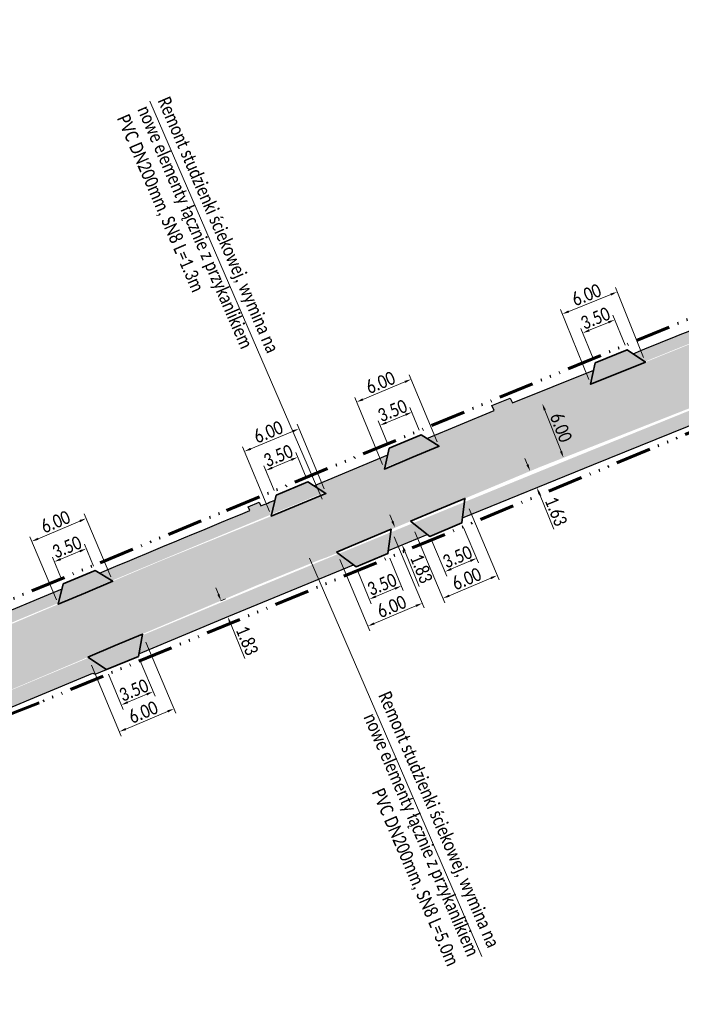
# Model space of a CAD drawing. Header units: millimetres. Extents: x 5493565 to 5508502, y 5765528 to 5769967.
# Tile 10 of 12: x 5508221 to 5508288, y 5765783 to 5765883. Entities that reach past the tile are written whole.
import ezdxf

# ---------------------------------------------------------------- set-up
doc = ezdxf.new("R2010")
doc.units = ezdxf.units.MM
doc.linetypes.add('ACAD_ISO14W100', pattern=[24, 12, -3, 0, -3, 0, -3, 0, -3])
for name, color, linetype, lineweight in [('! LINIA ROZGRANICZAJACA INWESTYCJĘ', 30, 'ACAD_ISO14W100', 60), ('!! Opisy Projektowe', 5, 'Continuous', 15), ('!! WYMIARY', 170, 'Continuous', 9), ('!KRAWĘDŹ CHDONIKA', 150, 'Continuous', 30)]:
    doc.layers.add(name, color=color, linetype=linetype, lineweight=lineweight)
for name, color, linetype, lineweight, true_color in [('!Krawędź.Zjazdu.Obramowanie', 7, 'Continuous', 35, 0xe448ef), ('!Kreskowanie Chodnika', 7, 'Continuous', 9, 0xbdeeff), ('!Kreskowanie DROGA', 7, 'Continuous', 9, 0xfefedc), ('!KreskowanieZJAZDÓW', 7, 'Continuous', 9, 0xfeb09a)]:
    doc.layers.add(name, color=color, linetype=linetype, lineweight=lineweight, true_color=true_color)
doc.styles.get("Standard").update_dxf_attribs({"font": 'calibri.ttf', "width": 0.8, "height": 1.35})
doc.dimstyles.new('1_500', dxfattribs={"dimtxt": 1.35, "dimasz": 0.7, "dimexe": 0.5, "dimexo": 0.5, "dimgap": 0.2, "dimtad": 1, "dimzin": 0, "dimdsep": 46, "dimtxsty": 'Standard', "dimcen": 0.09, "dimclrd": 256, "dimclre": 256, "dimclrt": 256, "dimadec": 3, "dimazin": 0, "dimtfac": 1, "dimtofl": 0, "dimtmove": 0, "dimatfit": 0, "dimfxl": 0.5, "dimtolj": 1, "dimtzin": 0, "dimlwd": 9, "dimlwe": 9, "dimarcsym": 0})

# ---------------------------------------------------------------- blocks, each defined once
blk = doc.blocks.new('*D58')
at = {"layer": '!! WYMIARY', "lineweight": 9, "transparency": 16777216}
for p, q in [((5508232.847, 5765818.047), (5508234.35, 5765814.459)), ((5508229.623, 5765816.697), (5508231.126, 5765813.109)), ((5508231.578, 5765813.841), (5508233.511, 5765814.65))]:
    blk.add_line(p, q, dxfattribs=at)
at = {"layer": '!! WYMIARY', "transparency": 16777216}
for points in [[(5508233.466, 5765814.757), (5508233.556, 5765814.542), (5508234.157, 5765814.92)], [(5508231.533, 5765813.948), (5508231.623, 5765813.733), (5508230.932, 5765813.57)]]:
    blk.add_solid(points, dxfattribs=at)
at = {"layer": 'Defpoints', "color": 0, "transparency": 16777216}
for p in [(5508232.654, 5765818.509), (5508229.43, 5765817.159), (5508234.157, 5765814.92)]:
    blk.add_point(p, dxfattribs=at)
at = {"layer": '!! WYMIARY', "transparency": 16777216, "insert": (5508232.2, 5765815.068), "char_height": 1.35, "attachment_point": 5, "rotation": 22.71885}
blk.add_mtext('\\A1;3.50', dxfattribs=at)
blk = doc.blocks.new('*D57')
at = {"layer": '!! WYMIARY', "lineweight": 9, "transparency": 16777216}
for p, q in [((5508233.423, 5765819.928), (5508236.459, 5765812.721)), ((5508227.893, 5765817.599), (5508230.93, 5765810.392)), ((5508231.381, 5765811.124), (5508235.62, 5765812.91))]:
    blk.add_line(p, q, dxfattribs=at)
at = {"layer": '!! WYMIARY', "transparency": 16777216}
for points in [[(5508235.574, 5765813.018), (5508235.665, 5765812.803), (5508236.265, 5765813.182)], [(5508231.336, 5765811.232), (5508231.426, 5765811.017), (5508230.736, 5765810.853)]]:
    blk.add_solid(points, dxfattribs=at)
at = {"layer": 'Defpoints', "color": 0, "transparency": 16777216}
for p in [(5508233.228, 5765820.389), (5508227.699, 5765818.06), (5508236.265, 5765813.182)]:
    blk.add_point(p, dxfattribs=at)
at = {"layer": '!! WYMIARY', "transparency": 16777216, "insert": (5508233.154, 5765812.839), "char_height": 1.35, "attachment_point": 5, "rotation": 22.84636}
blk.add_mtext('\\A1;6.00', dxfattribs=at)
blk = doc.blocks.new('*D60')
at = {"layer": '!! WYMIARY', "lineweight": 9, "transparency": 16777216}
for p, q in [((5508258.154, 5765828.465), (5508259.512, 5765825.173)), ((5508254.923, 5765827.133), (5508256.281, 5765823.84)), ((5508256.737, 5765824.569), (5508258.674, 5765825.368))]:
    blk.add_line(p, q, dxfattribs=at)
at = {"layer": '!! WYMIARY', "transparency": 16777216}
for points in [[(5508258.63, 5765825.476), (5508258.719, 5765825.26), (5508259.322, 5765825.635)], [(5508256.693, 5765824.677), (5508256.782, 5765824.461), (5508256.09, 5765824.302)]]:
    blk.add_solid(points, dxfattribs=at)
at = {"layer": 'Defpoints', "color": 0, "transparency": 16777216}
for p in [(5508257.964, 5765828.928), (5508254.732, 5765827.595), (5508259.322, 5765825.635)]:
    blk.add_point(p, dxfattribs=at)
at = {"layer": '!! WYMIARY', "transparency": 16777216, "insert": (5508257.366, 5765825.793), "char_height": 1.35, "attachment_point": 5, "rotation": 22.41417}
blk.add_mtext('\\A1;3.50', dxfattribs=at)
blk = doc.blocks.new('*D59')
at = {"layer": '!! WYMIARY', "lineweight": 9, "transparency": 16777216}
for p, q in [((5508258.612, 5765830.638), (5508261.648, 5765823.431)), ((5508253.083, 5765828.309), (5508256.119, 5765821.102)), ((5508256.57, 5765821.834), (5508260.809, 5765823.62))]:
    blk.add_line(p, q, dxfattribs=at)
at = {"layer": '!! WYMIARY', "transparency": 16777216}
for points in [[(5508260.764, 5765823.728), (5508260.854, 5765823.513), (5508261.454, 5765823.892)], [(5508256.525, 5765821.942), (5508256.615, 5765821.727), (5508255.925, 5765821.563)]]:
    blk.add_solid(points, dxfattribs=at)
at = {"layer": 'Defpoints', "color": 0, "transparency": 16777216}
for p in [(5508258.418, 5765831.099), (5508252.889, 5765828.77), (5508261.454, 5765823.892)]:
    blk.add_point(p, dxfattribs=at)
at = {"layer": '!! WYMIARY', "transparency": 16777216, "insert": (5508258.343, 5765823.549), "char_height": 1.35, "attachment_point": 5, "rotation": 22.84636}
blk.add_mtext('\\A1;6.00', dxfattribs=at)
blk = doc.blocks.new('*D62')
at = {"layer": '!! WYMIARY', "lineweight": 9, "transparency": 16777216}
for p, q in [((5508265.644, 5765831.575), (5508267.165, 5765827.994)), ((5508262.427, 5765830.207), (5508263.948, 5765826.627)), ((5508264.397, 5765827.361), (5508266.326, 5765828.181))]:
    blk.add_line(p, q, dxfattribs=at)
at = {"layer": '!! WYMIARY', "transparency": 16777216}
for points in [[(5508266.28, 5765828.288), (5508266.371, 5765828.073), (5508266.97, 5765828.454)], [(5508264.351, 5765827.468), (5508264.443, 5765827.254), (5508263.753, 5765827.087)]]:
    blk.add_solid(points, dxfattribs=at)
at = {"layer": 'Defpoints', "color": 0, "transparency": 16777216}
for p in [(5508265.448, 5765832.035), (5508262.231, 5765830.668), (5508266.97, 5765828.454)]:
    blk.add_point(p, dxfattribs=at)
at = {"layer": '!! WYMIARY', "transparency": 16777216, "insert": (5508265.013, 5765828.591), "char_height": 1.35, "attachment_point": 5, "rotation": 23.02352}
blk.add_mtext('\\A1;3.50', dxfattribs=at)
blk = doc.blocks.new('*D61')
at = {"layer": '!! WYMIARY', "lineweight": 9, "transparency": 16777216}
for p, q in [((5508266.217, 5765833.455), (5508269.253, 5765826.247)), ((5508260.687, 5765831.125), (5508263.724, 5765823.918)), ((5508264.175, 5765824.651), (5508268.414, 5765826.436))]:
    blk.add_line(p, q, dxfattribs=at)
at = {"layer": '!! WYMIARY', "transparency": 16777216}
for points in [[(5508268.369, 5765826.544), (5508268.459, 5765826.329), (5508269.059, 5765826.708)], [(5508264.13, 5765824.758), (5508264.22, 5765824.543), (5508263.53, 5765824.379)]]:
    blk.add_solid(points, dxfattribs=at)
at = {"layer": 'Defpoints', "color": 0, "transparency": 16777216}
for p in [(5508266.022, 5765833.915), (5508260.493, 5765831.586), (5508269.059, 5765826.708)]:
    blk.add_point(p, dxfattribs=at)
at = {"layer": '!! WYMIARY', "transparency": 16777216, "insert": (5508265.948, 5765826.365), "char_height": 1.35, "attachment_point": 5, "rotation": 22.84636}
blk.add_mtext('\\A1;6.00', dxfattribs=at)
blk = doc.blocks.new('*D85')
at = {"layer": '!! WYMIARY', "lineweight": 9, "transparency": 16777216}
for p, q in [((5508278.374, 5765851.57), (5508280.317, 5765852.374)), ((5508282.03, 5765850.065), (5508280.773, 5765853.103)), ((5508278.793, 5765848.726), (5508277.536, 5765851.765))]:
    blk.add_line(p, q, dxfattribs=at)
at = {"layer": '!! WYMIARY', "transparency": 16777216}
for points in [[(5508280.273, 5765852.481), (5508280.362, 5765852.266), (5508280.964, 5765852.641)], [(5508278.33, 5765851.678), (5508278.419, 5765851.462), (5508277.727, 5765851.303)]]:
    blk.add_solid(points, dxfattribs=at)
at = {"layer": 'Defpoints', "color": 0, "transparency": 16777216}
for p in [(5508280.964, 5765852.641), (5508282.221, 5765849.602), (5508278.984, 5765848.264)]:
    blk.add_point(p, dxfattribs=at)
at = {"layer": '!! WYMIARY', "transparency": 16777216, "insert": (5508279.005, 5765852.796), "char_height": 1.35, "attachment_point": 5, "rotation": 22.46582}
blk.add_mtext('\\A1;3.50', dxfattribs=at)
blk = doc.blocks.new('*D86')
at = {"layer": '!! WYMIARY', "lineweight": 9, "transparency": 16777216}
for p, q in [((5508276.297, 5765853.484), (5508280.564, 5765855.204)), ((5508283.894, 5765848.813), (5508281.026, 5765855.929)), ((5508278.329, 5765846.571), (5508275.461, 5765853.687))]:
    blk.add_line(p, q, dxfattribs=at)
at = {"layer": '!! WYMIARY', "transparency": 16777216}
for points in [[(5508280.52, 5765855.312), (5508280.607, 5765855.096), (5508281.213, 5765855.466)], [(5508276.254, 5765853.593), (5508276.341, 5765853.376), (5508275.648, 5765853.223)]]:
    blk.add_solid(points, dxfattribs=at)
at = {"layer": 'Defpoints', "color": 0, "transparency": 16777216}
for p in [(5508281.213, 5765855.466), (5508284.081, 5765848.35), (5508278.516, 5765846.107)]:
    blk.add_point(p, dxfattribs=at)
at = {"layer": '!! WYMIARY', "transparency": 16777216, "insert": (5508278.097, 5765855.171), "char_height": 1.35, "attachment_point": 5, "rotation": 21.94951}
blk.add_mtext('\\A1;6.00', dxfattribs=at)
blk = doc.blocks.new('*D87')
at = {"layer": '!! WYMIARY', "lineweight": 9, "transparency": 16777216}
for p, q in [((5508261.148, 5765841.428), (5508260.197, 5765843.729)), ((5508257.912, 5765840.09), (5508256.961, 5765842.391)), ((5508257.799, 5765842.196), (5508259.741, 5765842.999))]:
    blk.add_line(p, q, dxfattribs=at)
at = {"layer": '!! WYMIARY', "transparency": 16777216}
for points in [[(5508259.696, 5765843.107), (5508259.785, 5765842.892), (5508260.388, 5765843.267)], [(5508257.754, 5765842.304), (5508257.843, 5765842.088), (5508257.152, 5765841.929)]]:
    blk.add_solid(points, dxfattribs=at)
at = {"layer": 'Defpoints', "color": 0, "transparency": 16777216}
for p in [(5508260.388, 5765843.267), (5508261.339, 5765840.966), (5508258.103, 5765839.628)]:
    blk.add_point(p, dxfattribs=at)
at = {"layer": '!! WYMIARY', "transparency": 16777216, "insert": (5508258.429, 5765843.422), "char_height": 1.35, "attachment_point": 5, "rotation": 22.4687}
blk.add_mtext('\\A1;3.50', dxfattribs=at)
blk = doc.blocks.new('*D88')
at = {"layer": '!! WYMIARY', "lineweight": 9, "transparency": 16777216}
for p, q in [((5508255.431, 5765844.568), (5508259.677, 5765846.337)), ((5508262.962, 5765840.271), (5508260.131, 5765847.067)), ((5508257.423, 5765837.965), (5508254.593, 5765844.761))]:
    blk.add_line(p, q, dxfattribs=at)
at = {"layer": '!! WYMIARY', "transparency": 16777216}
for points in [[(5508259.633, 5765846.444), (5508259.722, 5765846.229), (5508260.324, 5765846.606)], [(5508255.386, 5765844.676), (5508255.476, 5765844.46), (5508254.785, 5765844.299)]]:
    blk.add_solid(points, dxfattribs=at)
at = {"layer": 'Defpoints', "color": 0, "transparency": 16777216}
for p in [(5508260.324, 5765846.606), (5508263.154, 5765839.81), (5508257.615, 5765837.503)]:
    blk.add_point(p, dxfattribs=at)
at = {"layer": '!! WYMIARY', "transparency": 16777216, "insert": (5508257.211, 5765846.275), "char_height": 1.35, "attachment_point": 5, "rotation": 22.61074}
blk.add_mtext('\\A1;6.00', dxfattribs=at)
blk = doc.blocks.new('*D89')
at = {"layer": '!! WYMIARY', "lineweight": 9, "transparency": 16777216}
for p, q in [((5508249.659, 5765836.658), (5508248.613, 5765839.163)), ((5508246.221, 5765837.622), (5508248.16, 5765838.432)), ((5508246.429, 5765835.309), (5508245.383, 5765837.814))]:
    blk.add_line(p, q, dxfattribs=at)
at = {"layer": '!! WYMIARY', "transparency": 16777216}
for points in [[(5508248.115, 5765838.54), (5508248.205, 5765838.324), (5508248.805, 5765838.702)], [(5508246.176, 5765837.73), (5508246.266, 5765837.515), (5508245.576, 5765837.353)]]:
    blk.add_solid(points, dxfattribs=at)
at = {"layer": 'Defpoints', "color": 0, "transparency": 16777216}
for p in [(5508248.805, 5765838.702), (5508249.852, 5765836.197), (5508246.622, 5765834.848)]:
    blk.add_point(p, dxfattribs=at)
at = {"layer": '!! WYMIARY', "transparency": 16777216, "insert": (5508246.847, 5765838.85), "char_height": 1.35, "attachment_point": 5, "rotation": 22.67287}
blk.add_mtext('\\A1;3.50', dxfattribs=at)
blk = doc.blocks.new('*D90')
at = {"layer": '!! WYMIARY', "lineweight": 9, "transparency": 16777216}
for p, q in [((5508248.302, 5765841.317), (5508244.054, 5765839.552)), ((5508251.484, 5765835.484), (5508248.756, 5765842.048)), ((5508245.944, 5765833.182), (5508243.216, 5765839.745))]:
    blk.add_line(p, q, dxfattribs=at)
at = {"layer": '!! WYMIARY', "transparency": 16777216}
for points in [[(5508248.257, 5765841.425), (5508248.346, 5765841.209), (5508248.948, 5765841.586)], [(5508244.009, 5765839.659), (5508244.099, 5765839.444), (5508243.408, 5765839.283)]]:
    blk.add_solid(points, dxfattribs=at)
at = {"layer": 'Defpoints', "color": 0, "transparency": 16777216}
for p in [(5508243.408, 5765839.283), (5508251.676, 5765835.023), (5508246.135, 5765832.72)]:
    blk.add_point(p, dxfattribs=at)
at = {"layer": '!! WYMIARY', "transparency": 16777216, "insert": (5508245.836, 5765841.258), "char_height": 1.35, "attachment_point": 5, "rotation": 22.57}
blk.add_mtext('\\A1;6.00', dxfattribs=at)
blk = doc.blocks.new('*D91')
at = {"layer": '!! WYMIARY', "lineweight": 9, "transparency": 16777216}
for p, q in [((5508226.723, 5765829.156), (5508224.78, 5765828.359)), ((5508228.094, 5765827.656), (5508227.181, 5765829.884)), ((5508224.857, 5765826.329), (5508223.943, 5765828.556))]:
    blk.add_line(p, q, dxfattribs=at)
at = {"layer": '!! WYMIARY', "transparency": 16777216}
for points in [[(5508226.679, 5765829.264), (5508226.767, 5765829.048), (5508227.371, 5765829.421)], [(5508224.736, 5765828.467), (5508224.825, 5765828.251), (5508224.133, 5765828.094)]]:
    blk.add_solid(points, dxfattribs=at)
at = {"layer": 'Defpoints', "color": 0, "transparency": 16777216}
for p in [(5508224.133, 5765828.094), (5508228.284, 5765827.194), (5508225.046, 5765825.866)]:
    blk.add_point(p, dxfattribs=at)
at = {"layer": '!! WYMIARY', "transparency": 16777216, "insert": (5508225.413, 5765829.583), "char_height": 1.35, "attachment_point": 5, "rotation": 22.29627}
blk.add_mtext('\\A1;3.50', dxfattribs=at)
blk = doc.blocks.new('*D92')
at = {"layer": '!! WYMIARY', "lineweight": 9, "transparency": 16777216}
for p, q in [((5508226.722, 5765832.22), (5508222.485, 5765830.429)), ((5508229.867, 5765826.581), (5508227.172, 5765832.954)), ((5508224.341, 5765824.244), (5508221.646, 5765830.617))]:
    blk.add_line(p, q, dxfattribs=at)
at = {"layer": '!! WYMIARY', "transparency": 16777216}
for points in [[(5508226.677, 5765832.328), (5508226.768, 5765832.113), (5508227.367, 5765832.493)], [(5508222.44, 5765830.536), (5508222.531, 5765830.321), (5508221.841, 5765830.156)]]:
    blk.add_solid(points, dxfattribs=at)
at = {"layer": 'Defpoints', "color": 0, "transparency": 16777216}
for p in [(5508221.841, 5765830.156), (5508230.061, 5765826.121), (5508224.535, 5765823.784)]:
    blk.add_point(p, dxfattribs=at)
at = {"layer": '!! WYMIARY', "transparency": 16777216, "insert": (5508224.256, 5765832.146), "char_height": 1.35, "attachment_point": 5, "rotation": 22.92238}
blk.add_mtext('\\A1;6.00', dxfattribs=at)
blk = doc.blocks.new('*D132')
at = {"layer": '!! WYMIARY', "lineweight": 9, "transparency": 16777216}
blk.add_line((5508273.872, 5765843.481), (5508275.517, 5765839.296), dxfattribs=at)
at = {"layer": '!! WYMIARY', "transparency": 16777216}
for points in [[(5508273.981, 5765843.523), (5508273.763, 5765843.438), (5508273.616, 5765844.132)], [(5508275.626, 5765839.338), (5508275.409, 5765839.253), (5508275.773, 5765838.644)]]:
    blk.add_solid(points, dxfattribs=at)
at = {"layer": 'Defpoints', "color": 0, "transparency": 16777216}
for p in [(5508273.616, 5765844.132), (5508275.773, 5765838.644), (5508275.773, 5765838.644)]:
    blk.add_point(p, dxfattribs=at)
at = {"layer": '!! WYMIARY', "transparency": 16777216, "insert": (5508275.524, 5765841.714), "char_height": 1.35, "attachment_point": 5, "rotation": 291.46085}
blk.add_mtext('\\A1;6.00', dxfattribs=at)
blk = doc.blocks.new('*D157')
at = {"layer": '!! Opisy Projektowe', "lineweight": 9, "transparency": 16777216}
for p, q in [((5508240.768, 5765824.792), (5508240.499, 5765825.439)), ((5508241.037, 5765824.146), (5508241.498, 5765824.338)), ((5508241.717, 5765822.511), (5508242.178, 5765822.703)), ((5508241.986, 5765821.864), (5508243.471, 5765818.292))]:
    blk.add_line(p, q, dxfattribs=at)
at = {"layer": '!! Opisy Projektowe', "transparency": 16777216}
for points in [[(5508240.876, 5765824.837), (5508240.66, 5765824.748), (5508241.037, 5765824.146)], [(5508242.093, 5765821.909), (5508241.878, 5765821.82), (5508241.717, 5765822.511)]]:
    blk.add_solid(points, dxfattribs=at)
at = {"layer": 'Defpoints', "color": 0, "transparency": 16777216}
for p in [(5508240.575, 5765823.954), (5508241.255, 5765822.319), (5508241.717, 5765822.511)]:
    blk.add_point(p, dxfattribs=at)
at = {"layer": '!! Opisy Projektowe', "transparency": 16777216, "insert": (5508243.686, 5765820.097), "char_height": 1.35, "attachment_point": 5, "rotation": 292.5818}
blk.add_mtext('\\A1;1.83', dxfattribs=at)
blk = doc.blocks.new('*D162')
at = {"layer": '!! Opisy Projektowe', "lineweight": 9, "transparency": 16777216}
for p, q in [((5508258.423, 5765832.195), (5508258.157, 5765832.842)), ((5508259.665, 5765829.175), (5508261.137, 5765825.597))]:
    blk.add_line(p, q, dxfattribs=at)
at = {"layer": '!! Opisy Projektowe', "transparency": 16777216}
for points in [[(5508258.531, 5765832.239), (5508258.315, 5765832.15), (5508258.689, 5765831.547)], [(5508259.773, 5765829.22), (5508259.557, 5765829.131), (5508259.399, 5765829.823)]]:
    blk.add_solid(points, dxfattribs=at)
at = {"layer": 'Defpoints', "color": 0, "transparency": 16777216}
for p in [(5508258.689, 5765831.547), (5508259.399, 5765829.823), (5508259.399, 5765829.823)]:
    blk.add_point(p, dxfattribs=at)
at = {"layer": '!! Opisy Projektowe', "transparency": 16777216, "insert": (5508261.359, 5765827.402), "char_height": 1.35, "attachment_point": 5, "rotation": 292.35643}
blk.add_mtext('\\A1;1.83', dxfattribs=at)
blk = doc.blocks.new('*D163')
at = {"layer": '!! Opisy Projektowe', "lineweight": 9, "transparency": 16777216}
for p, q in [((5508272.12, 5765837.937), (5508271.856, 5765838.585)), ((5508273.327, 5765834.981), (5508274.788, 5765831.399))]:
    blk.add_line(p, q, dxfattribs=at)
at = {"layer": '!! Opisy Projektowe', "transparency": 16777216}
for points in [[(5508272.228, 5765837.981), (5508272.012, 5765837.893), (5508272.385, 5765837.289)], [(5508273.435, 5765835.025), (5508273.219, 5765834.937), (5508273.062, 5765835.629)]]:
    blk.add_solid(points, dxfattribs=at)
at = {"layer": 'Defpoints', "color": 0, "transparency": 16777216}
for p in [(5508272.385, 5765837.289), (5508273.062, 5765835.629), (5508273.062, 5765835.629)]:
    blk.add_point(p, dxfattribs=at)
at = {"layer": '!! Opisy Projektowe', "transparency": 16777216, "insert": (5508275.015, 5765833.203), "char_height": 1.35, "attachment_point": 5, "rotation": 292.19729}
blk.add_mtext('\\A1;1.63', dxfattribs=at)

msp = doc.modelspace()

# ---------------------------------------------------------------- hatches: boundary and pattern name
at = {"layer": '!Kreskowanie Chodnika'}
h = msp.add_hatch(color=256, dxfattribs=at)
edge = h.paths.add_edge_path()
edge.add_arc((5510159.428, 5761210.037), 5004.35, 111.36759, 111.605594)
edge.add_line((5508316.75, 5765862.784), (5508318.02, 5765861.996))
edge.add_arc((5510159.428, 5761210.037), 5003.15, 111.377998, 111.595394, ccw=False)
edge.add_line((5508335.684, 5765868.95), (5508336.093, 5765870.398))
edge = h.paths.add_edge_path()
edge.add_arc((5510159.428, 5761210.037), 5003.15, 111.662895, 111.875555)
edge.add_line((5508295.295, 5765852.937), (5508294.894, 5765854.069))
edge.add_arc((5510159.428, 5761210.037), 5004.35, 111.652579, 111.874982, ccw=False)
edge.add_line((5508312.935, 5765861.272), (5508312.54, 5765859.824))
edge = h.paths.add_edge_path()
edge.add_arc((5510159.428, 5761210.037), 5003.15, 111.875555, 112.014803)
edge.add_line((5508284.017, 5765848.393), (5508282.816, 5765849.202))
edge.add_arc((5510159.428, 5761210.037), 5004.35, 111.874982, 112.024077, ccw=False)
edge.add_line((5508294.894, 5765854.069), (5508295.295, 5765852.937))
h = msp.add_hatch(color=256, dxfattribs=at)
edge = h.paths.add_edge_path()
edge.add_arc((5510159.428, 5761210.037), 4996.85, 111.599241, 112.270506)
edge.add_line((5508265.723, 5765834.147), (5508265.515, 5765832.549))
edge.add_line((5508265.515, 5765832.549), (5508278.813, 5765837.976))
edge.add_line((5508278.813, 5765837.976), (5508304.073, 5765848.16))
edge.add_line((5508304.073, 5765848.16), (5508321.279, 5765855.006))
edge.add_line((5508321.279, 5765855.006), (5508320.026, 5765856.015))
h = msp.add_hatch(color=256, dxfattribs=at)
h.paths.add_polyline_path([(5508250.454, 5765835.809), (5508251.676, 5765835.023), (5508257.615, 5765837.503), (5508257.948, 5765838.935)])
h.paths.add_polyline_path([(5508261.925, 5765840.593), (5508263.154, 5765839.81), (5508278.516, 5765846.107), (5508278.835, 5765847.529), (5508270.575, 5765844.2)])
for points in [[(5508268.725, 5765843.429), (5508268.516, 5765843.934), (5508270.375, 5765844.703), (5508270.593, 5765844.208)], [(5508243.963, 5765833.295), (5508243.803, 5765833.67), (5508244.91, 5765834.133), (5508245.071, 5765833.754)], [(5508227.631, 5765818.365), (5508200.19, 5765806.886), (5508199.766, 5765804.975), (5508214.409, 5765811.114), (5508222.116, 5765814.324), (5508229.223, 5765817.297)], [(5508229.43, 5765817.159), (5508228.263, 5765816.677), (5508228.035, 5765816.799), (5508229.223, 5765817.297)]]:
    msp.add_hatch(color=256, dxfattribs=at).paths.add_polyline_path(points)
h = msp.add_hatch(color=256, dxfattribs=at)
edge = h.paths.add_edge_path()
edge.add_arc((5510159.428, 5761210.037), 5004.35, 112.473215, 112.694022)
edge.add_line((5508228.701, 5765826.942), (5508229.974, 5765826.174))
edge.add_arc((5510159.428, 5761210.037), 5003.15, 112.482965, 112.683968, ccw=False)
edge.add_line((5508246.18, 5765832.914), (5508246.508, 5765834.348))
h.paths.add_polyline_path([(5508201.905, 5765814.432), (5508224.567, 5765823.912), (5508224.922, 5765825.362), (5508222.74, 5765824.449), (5508200.52, 5765815.154)])
h = msp.add_hatch(color=256, dxfattribs=at)
edge = h.paths.add_edge_path()
edge.add_arc((5510159.427, 5761210.039), 4996.848, 112.335333, 112.363036)
edge.add_line((5508258.257, 5765831.083), (5508258.008, 5765829.25))
edge.add_line((5508258.008, 5765829.25), (5508261.96, 5765830.875))
edge.add_line((5508261.96, 5765830.875), (5508260.492, 5765832.001))
h = msp.add_hatch(color=256, dxfattribs=at)
edge = h.paths.add_edge_path()
edge.add_line((5508254.47, 5765827.792), (5508252.985, 5765828.91))
edge.add_arc((5510159.428, 5761210.037), 4996.85, 112.428421, 112.675987)
edge.add_line((5508233.046, 5765820.629), (5508232.709, 5765818.755))
edge.add_line((5508232.709, 5765818.755), (5508241.846, 5765822.564))
edge.add_line((5508241.846, 5765822.564), (5508254.47, 5765827.792))
at = {"layer": '!Kreskowanie DROGA'}
h = msp.add_hatch(color=256, dxfattribs=at)
h.paths.add_polyline_path([(5508481.496, 5765918.276), (5508479.521, 5765924.057), (5508473.43, 5765922.28), (5508471.67, 5765922.17), (5508469.73, 5765922.47), (5508467.94, 5765923.34), (5508466.83, 5765924.41), (5508465.68, 5765926.14), (5508464.351, 5765928.203), (5508461.514, 5765927.056), (5508468.356, 5765913.538)])
edge = h.paths.add_edge_path()
edge.add_line((5507752.691, 5765614.163), (5507746.495, 5765609.154))
edge.add_line((5507746.495, 5765609.154), (5507742.94, 5765606.28))
edge.add_line((5507742.94, 5765606.28), (5507740.885, 5765604.787))
edge.add_line((5507740.885, 5765604.787), (5507748.008, 5765600.476))
edge.add_line((5507748.008, 5765600.476), (5507748.8, 5765601.814))
edge.add_line((5507748.8, 5765601.814), (5507750.66, 5765603.28))
edge.add_line((5507750.66, 5765603.28), (5507754.19, 5765606.31))
edge.add_line((5507754.19, 5765606.31), (5507760.4, 5765611.58))
edge.add_line((5507760.4, 5765611.58), (5507768.93, 5765618.94))
edge.add_line((5507768.93, 5765618.94), (5507771.38, 5765621.07))
edge.add_line((5507771.38, 5765621.07), (5507775.123, 5765624.23))
edge.add_line((5507775.123, 5765624.23), (5507781.351, 5765628.744))
edge.add_line((5507781.351, 5765628.744), (5507786.387, 5765632.061))
edge.add_arc((5507864.246, 5765505.263), 148.794, 115.75131, 121.55172, ccw=False)
edge.add_line((5507799.6, 5765639.28), (5507810.48, 5765643.93))
edge.add_line((5507810.48, 5765643.93), (5507817.14, 5765646.78))
edge.add_line((5507817.14, 5765646.78), (5507833.63, 5765653.78))
edge.add_line((5507833.63, 5765653.78), (5507837.43, 5765655.28))
edge.add_line((5507837.43, 5765655.28), (5507844.14, 5765658.06))
edge.add_line((5507844.14, 5765658.06), (5507854.46, 5765662.43))
edge.add_line((5507854.46, 5765662.43), (5507862.54, 5765665.81))
edge.add_line((5507862.54, 5765665.81), (5507863.96, 5765666.42))
edge.add_line((5507863.96, 5765666.42), (5507882.75, 5765674.29))
edge.add_line((5507882.75, 5765674.29), (5507895.51, 5765679.63))
edge.add_line((5507895.51, 5765679.63), (5507920.91, 5765690.21))
edge.add_line((5507920.91, 5765690.21), (5507923.35, 5765691.26))
edge.add_line((5507923.35, 5765691.26), (5507929.1, 5765693.58))
edge.add_line((5507929.1, 5765693.58), (5507932.38, 5765694.93))
edge.add_line((5507932.38, 5765694.93), (5507934.1, 5765695.73))
edge.add_line((5507934.1, 5765695.73), (5507944.22, 5765699.96))
edge.add_line((5507944.22, 5765699.96), (5507952.11, 5765703.27))
edge.add_line((5507952.11, 5765703.27), (5507956.94, 5765705.32))
edge.add_line((5507956.94, 5765705.32), (5507962.2, 5765707.49))
edge.add_line((5507962.2, 5765707.49), (5507977.82, 5765714.07))
edge.add_line((5507977.82, 5765714.07), (5507986.07, 5765717.53))
edge.add_line((5507986.07, 5765717.53), (5507993.55, 5765720.6))
edge.add_line((5507993.55, 5765720.6), (5508009.92, 5765727.45))
edge.add_line((5508009.92, 5765727.45), (5508015.8, 5765729.92))
edge.add_line((5508015.8, 5765729.92), (5508018.48, 5765731.05))
edge.add_line((5508018.48, 5765731.05), (5508020.51, 5765731.89))
edge.add_line((5508020.51, 5765731.89), (5508029.84, 5765735.75))
edge.add_line((5508029.84, 5765735.75), (5508043.59, 5765741.49))
edge.add_line((5508043.59, 5765741.49), (5508056.96, 5765747.1))
edge.add_line((5508056.96, 5765747.1), (5508061.47, 5765749.02))
edge.add_line((5508061.47, 5765749.02), (5508066.4, 5765751.08))
edge.add_line((5508066.4, 5765751.08), (5508076.49, 5765755.24))
edge.add_line((5508076.49, 5765755.24), (5508084.47, 5765758.63))
edge.add_line((5508084.47, 5765758.63), (5508089.02, 5765760.54))
edge.add_line((5508089.02, 5765760.54), (5508092.91, 5765762.2))
edge.add_line((5508092.91, 5765762.2), (5508104.71, 5765767.11))
edge.add_line((5508104.71, 5765767.11), (5508118.38, 5765772.84))
edge.add_line((5508118.38, 5765772.84), (5508137.77, 5765780.97))
edge.add_line((5508137.77, 5765780.97), (5508152.51, 5765787.25))
edge.add_line((5508152.51, 5765787.25), (5508160.23, 5765790.3))
edge.add_line((5508160.23, 5765790.3), (5508170.34, 5765794.5))
edge.add_line((5508170.34, 5765794.5), (5508175.68, 5765796.69))
edge.add_line((5508175.68, 5765796.69), (5508180.8, 5765798.94))
edge.add_line((5508180.8, 5765798.94), (5508192.03, 5765803.5))
edge.add_line((5508192.03, 5765803.5), (5508194.39, 5765804.54))
edge.add_line((5508194.39, 5765804.54), (5508198.99, 5765806.44))
edge.add_line((5508198.99, 5765806.44), (5508219.78, 5765815.13))
edge.add_line((5508219.78, 5765815.13), (5508236.86, 5765822.37))
edge.add_line((5508236.86, 5765822.37), (5508244.74, 5765825.73))
edge.add_line((5508244.74, 5765825.73), (5508250.84, 5765828.21))
edge.add_line((5508250.84, 5765828.21), (5508251.85, 5765828.58))
edge.add_line((5508251.85, 5765828.58), (5508253.16, 5765829.12))
edge.add_line((5508253.16, 5765829.12), (5508255.56, 5765830.26))
edge.add_line((5508255.56, 5765830.26), (5508257.98, 5765831.25))
edge.add_line((5508257.98, 5765831.25), (5508273.27, 5765837.66))
edge.add_line((5508273.27, 5765837.66), (5508296.24, 5765846.69))
edge.add_line((5508296.24, 5765846.69), (5508300.43, 5765848.59))
edge.add_line((5508300.43, 5765848.59), (5508315.57, 5765854.47))
edge.add_line((5508315.57, 5765854.47), (5508336.54, 5765862.72))
edge.add_line((5508336.54, 5765862.72), (5508345.6, 5765866.2))
edge.add_line((5508345.6, 5765866.2), (5508362.31, 5765872.64))
edge.add_line((5508362.31, 5765872.64), (5508379.14, 5765879.14))
edge.add_line((5508379.14, 5765879.14), (5508384.21, 5765881.15))
edge.add_line((5508384.21, 5765881.15), (5508394.86, 5765885.27))
edge.add_line((5508394.86, 5765885.27), (5508431.47, 5765899.44))
edge.add_line((5508431.47, 5765899.44), (5508456.31, 5765909.2))
edge.add_line((5508456.31, 5765909.2), (5508458.83, 5765910.12))
edge.add_line((5508458.83, 5765910.12), (5508459.66, 5765910.4))
edge.add_line((5508459.66, 5765910.4), (5508468.356, 5765913.538))
edge.add_line((5508468.356, 5765913.538), (5508461.514, 5765927.056))
edge.add_line((5508461.514, 5765927.056), (5508458.73, 5765925.93))
edge.add_line((5508458.73, 5765925.93), (5508458.79, 5765925.676))
edge.add_arc((5508450.222, 5765922.921), 9, -70.04083, 17.82415, ccw=False)
edge.add_line((5508453.295, 5765914.462), (5508453.27, 5765914.45))
edge.add_line((5508453.27, 5765914.45), (5508420.52, 5765901.78))
edge.add_line((5508420.52, 5765901.78), (5508368.77, 5765881.72))
edge.add_line((5508368.77, 5765881.72), (5508349.19, 5765874.13))
edge.add_line((5508349.19, 5765874.13), (5508334.54, 5765868.29))
edge.add_line((5508334.54, 5765868.29), (5508312.97, 5765859.94))
edge.add_line((5508312.97, 5765859.94), (5508298.35, 5765854.1))
edge.add_line((5508298.35, 5765854.1), (5508271.03, 5765843.09))
edge.add_line((5508271.03, 5765843.09), (5508253.19, 5765835.66))
edge.add_line((5508253.19, 5765835.66), (5508250.6, 5765834.57))
edge.add_line((5508250.6, 5765834.57), (5508247.22, 5765833.16))
edge.add_line((5508247.22, 5765833.16), (5508242.71, 5765831.33))
edge.add_line((5508242.71, 5765831.33), (5508234.86, 5765828.15))
edge.add_line((5508234.86, 5765828.15), (5508217.55, 5765820.83))
edge.add_line((5508217.55, 5765820.83), (5508189.83, 5765809.29))
edge.add_line((5508189.83, 5765809.29), (5508167.31, 5765799.82))
edge.add_line((5508167.31, 5765799.82), (5508150.16, 5765792.6))
edge.add_line((5508150.16, 5765792.6), (5508138.61, 5765787.77))
edge.add_line((5508138.61, 5765787.77), (5508136.12, 5765786.76))
edge.add_line((5508136.12, 5765786.76), (5508116.59, 5765778.56))
edge.add_line((5508116.59, 5765778.56), (5508108.73, 5765775.25))
edge.add_line((5508108.73, 5765775.25), (5508102.44, 5765772.64))
edge.add_line((5508102.44, 5765772.64), (5508091.292, 5765768.023))
edge.add_line((5508091.292, 5765768.023), (5508091.291, 5765768.023))
edge.add_line((5508091.291, 5765768.023), (5508090.263, 5765767.597))
edge.add_arc((5508088.335, 5765772.21), 5, 245.62197, 292.68753, ccw=False)
edge.add_line((5508086.271, 5765767.656), (5508080.525, 5765765.358))
edge.add_line((5508080.525, 5765765.358), (5508080.109, 5765764.494))
edge.add_line((5508080.109, 5765764.494), (5508079.557, 5765763.749))
edge.add_arc((5508075.832, 5765767.083), 5, 293.38316, 318.17407, ccw=False)
edge.add_line((5508077.816, 5765762.494), (5508077.809, 5765762.489))
edge.add_line((5508077.809, 5765762.489), (5508061.02, 5765755.46))
edge.add_line((5508061.02, 5765755.46), (5508025.34, 5765740.56))
edge.add_line((5508025.34, 5765740.56), (5508016.48, 5765736.83))
edge.add_line((5508016.48, 5765736.83), (5507996.1, 5765728.3))
edge.add_line((5507996.1, 5765728.3), (5507991.12, 5765726.17))
edge.add_line((5507991.12, 5765726.17), (5507983.24, 5765722.91))
edge.add_line((5507983.24, 5765722.91), (5507965.18, 5765715.4))
edge.add_line((5507965.18, 5765715.4), (5507945.35, 5765707.13))
edge.add_line((5507945.35, 5765707.13), (5507929.1, 5765700.35))
edge.add_line((5507929.1, 5765700.35), (5507910.58, 5765692.59))
edge.add_line((5507910.58, 5765692.59), (5507897.57, 5765687.16))
edge.add_line((5507897.57, 5765687.16), (5507873.88, 5765677.29))
edge.add_line((5507873.88, 5765677.29), (5507862.61, 5765672.51))
edge.add_line((5507862.61, 5765672.51), (5507853.7, 5765668.76))
edge.add_line((5507853.7, 5765668.76), (5507823.92, 5765656.25))
edge.add_line((5507823.92, 5765656.25), (5507807.49, 5765649.37))
edge.add_line((5507807.49, 5765649.37), (5507800.83, 5765646.5))
edge.add_line((5507800.83, 5765646.5), (5507796.34, 5765644.44))
edge.add_line((5507796.34, 5765644.44), (5507791.38, 5765642.03))
edge.add_line((5507791.38, 5765642.03), (5507786.96, 5765639.69))
edge.add_line((5507786.96, 5765639.69), (5507782.24, 5765636.91))
edge.add_line((5507782.24, 5765636.91), (5507778.02, 5765634.04))
edge.add_arc((5507904.638, 5765454.004), 220.103, 125.11847, 130.38814)
edge.add_line((5507762.02, 5765621.65), (5507761.603, 5765621.368))
edge.add_line((5507761.603, 5765621.368), (5507761.246, 5765621.08))
edge.add_arc((5493598.445, 5783134.898), 22523.738, 308.9471418, 308.9612352, ccw=False)
edge.add_arc((5507573.373, 5765840.308), 288.611, 308.41213, 309.49624, ccw=False)
at = {"layer": '!KreskowanieZJAZDÓW'}
h = msp.add_hatch(color=256, dxfattribs=at)
edge = h.paths.add_edge_path()
edge.add_arc((5510159.427, 5761210.039), 5003.148, 112.014802, 112.082597)
edge.add_line((5508278.53, 5765846.17), (5508278.991, 5765848.267))
edge.add_line((5508278.991, 5765848.267), (5508282.221, 5765849.602))
edge.add_line((5508282.221, 5765849.602), (5508284.017, 5765848.393))
h = msp.add_hatch(color=256, dxfattribs=at)
edge = h.paths.add_edge_path()
edge.add_arc((5510159.428, 5761210.038), 5003.149, 112.273845, 112.340908)
edge.add_line((5508257.647, 5765837.644), (5508258.103, 5765839.628))
edge.add_line((5508258.103, 5765839.628), (5508261.339, 5765840.966))
edge.add_line((5508261.339, 5765840.966), (5508263.065, 5765839.866))
h = msp.add_hatch(color=256, dxfattribs=at)
edge = h.paths.add_edge_path()
edge.add_arc((5510159.428, 5761210.038), 5003.15, 112.416766, 112.482965)
edge.add_line((5508246.18, 5765832.914), (5508246.622, 5765834.848))
edge.add_line((5508246.622, 5765834.848), (5508249.852, 5765836.197))
edge.add_line((5508249.852, 5765836.197), (5508251.522, 5765835.122))
h = msp.add_hatch(color=256, dxfattribs=at)
edge = h.paths.add_edge_path()
edge.add_arc((5510159.429, 5761210.035), 4996.853, 112.270506, 112.335333)
edge.add_line((5508260.492, 5765832.001), (5508262.231, 5765830.668))
edge.add_line((5508262.231, 5765830.668), (5508265.448, 5765832.035))
edge.add_line((5508265.448, 5765832.035), (5508265.723, 5765834.147))
h = msp.add_hatch(color=256, dxfattribs=at)
edge = h.paths.add_edge_path()
edge.add_arc((5510159.429, 5761210.036), 4996.852, 112.363036, 112.428421)
edge.add_line((5508252.985, 5765828.91), (5508254.732, 5765827.595))
edge.add_line((5508254.732, 5765827.595), (5508257.964, 5765828.928))
edge.add_line((5508257.964, 5765828.928), (5508258.257, 5765831.083))
h = msp.add_hatch(color=256, dxfattribs=at)
edge = h.paths.add_edge_path()
edge.add_arc((5510159.424, 5761210.048), 5003.139, 112.683968, 112.700317)
edge.add_line((5508228.657, 5765825.623), (5508224.567, 5765823.912))
edge.add_line((5508224.567, 5765823.912), (5508225.046, 5765825.866))
edge.add_line((5508225.046, 5765825.866), (5508228.284, 5765827.194))
edge.add_line((5508228.284, 5765827.194), (5508229.974, 5765826.174))
h = msp.add_hatch(color=256, dxfattribs=at)
edge = h.paths.add_edge_path()
edge.add_line((5508231.088, 5765819.811), (5508227.631, 5765818.365))
edge.add_line((5508227.631, 5765818.365), (5508229.43, 5765817.159))
edge.add_line((5508229.43, 5765817.159), (5508232.661, 5765818.491))
edge.add_line((5508232.661, 5765818.491), (5508233.046, 5765820.629))
edge.add_arc((5510159.434, 5761210.022), 4996.866, 112.675987, 112.700317)

# ---------------------------------------------------------------- linework, layer by layer
at = {"layer": '! LINIA ROZGRANICZAJACA INWESTYCJĘ', "ltscale": 0.3}
msp.add_lwpolyline([(5508201.039, 5765816.562), (5508241.6, 5765833.286), (5508292.532, 5765854.408), (5508321.808, 5765865.776), (5508395.441, 5765894.654), (5508447.262, 5765915.78), (5508455.402, 5765919.013), (5508452.237, 5765925.737), (5508469.832, 5765933.239), (5508473.297, 5765926.206), (5508479.04, 5765928.266), (5508482.553, 5765918.169), (5508479.113, 5765913.67), (5508462.287, 5765908.962), (5508451.105, 5765903.458), (5508398.777, 5765883.181), (5508368.363, 5765870.455), (5508330.605, 5765855.97), (5508305.299, 5765848.128), (5508222.585, 5765813.794), (5508214.596, 5765810.651)], dxfattribs=at)
at = {"layer": '!! Opisy Projektowe', "elevation": 10.14}
msp.add_lwpolyline([(5508251.31, 5765834.432), (5508233.838, 5765874.816)], dxfattribs=at)
at = {"layer": '!! Opisy Projektowe'}
msp.add_lwpolyline([(5508267.493, 5765788.066), (5508250.02, 5765828.45)], dxfattribs=at)
at = {"layer": '!KRAWĘDŹ CHDONIKA'}
for points in [[(5508282.816, 5765849.202, -0.001374), (5508308.334, 5765859.443), (5508308.137, 5765859.933), (5508309.255, 5765860.367), (5508309.442, 5765859.883, -0.000188), (5508312.935, 5765861.272)], [(5508228.701, 5765826.942, -0.000826), (5508243.963, 5765833.295), (5508243.806, 5765833.671), (5508244.914, 5765834.134), (5508245.071, 5765833.754, -0.000078), (5508246.508, 5765834.348)]]:
    msp.add_lwpolyline(points, format="xyb", dxfattribs=at)
for points in [[(5508265.515, 5765832.549), (5508278.813, 5765837.976), (5508304.073, 5765848.16), (5508319.871, 5765854.448), (5508321.134, 5765853.275), (5508322.631, 5765853.917)], [(5508261.925, 5765840.593), (5508268.725, 5765843.429), (5508268.516, 5765843.934), (5508270.375, 5765844.703), (5508270.593, 5765844.208), (5508278.835, 5765847.529)], [(5508250.454, 5765835.809), (5508257.948, 5765838.935)], [(5508258.008, 5765829.25), (5508261.96, 5765830.875)], [(5508232.709, 5765818.755), (5508241.846, 5765822.564), (5508254.47, 5765827.792)], [(5508200.52, 5765815.154), (5508214.478, 5765820.993), (5508214.284, 5765821.453), (5508215.403, 5765821.912), (5508215.594, 5765821.459), (5508222.74, 5765824.449), (5508224.922, 5765825.362)], [(5508199.766, 5765804.975), (5508214.409, 5765811.114), (5508222.116, 5765814.324), (5508228.035, 5765816.799), (5508228.263, 5765816.677), (5508229.43, 5765817.159)]]:
    msp.add_lwpolyline(points, dxfattribs=at)
at = {"layer": '!Krawędź.Zjazdu.Obramowanie'}
for points in [[(5508278.991, 5765848.267), (5508282.221, 5765849.602), (5508284.081, 5765848.35), (5508281.297, 5765847.232), (5508278.516, 5765846.107), (5508278.991, 5765848.267)], [(5508258.103, 5765839.628), (5508261.339, 5765840.966), (5508263.154, 5765839.81), (5508260.385, 5765838.656), (5508257.615, 5765837.503), (5508258.103, 5765839.628)], [(5508246.622, 5765834.848), (5508249.852, 5765836.197), (5508251.676, 5765835.023), (5508248.909, 5765833.864), (5508246.135, 5765832.72), (5508246.622, 5765834.848)], [(5508225.046, 5765825.866), (5508228.284, 5765827.194), (5508230.061, 5765826.121), (5508227.3, 5765824.953), (5508224.535, 5765823.784), (5508225.046, 5765825.866)]]:
    msp.add_lwpolyline(points, close=True, dxfattribs=at)
for points in [[(5508260.237, 5765832.196), (5508263.004, 5765833.356), (5508265.771, 5765834.516), (5508265.448, 5765832.035), (5508262.231, 5765830.668), (5508260.237, 5765832.196)], [(5508252.76, 5765829.08), (5508255.56, 5765830.26), (5508258.298, 5765831.384), (5508257.964, 5765828.928), (5508254.732, 5765827.595), (5508252.76, 5765829.08)], [(5508227.546, 5765818.422), (5508230.308, 5765819.593), (5508233.07, 5765820.763), (5508232.661, 5765818.491), (5508229.43, 5765817.159), (5508227.546, 5765818.422)]]:
    msp.add_lwpolyline(points, dxfattribs=at)

# ---------------------------------------------------------------- texts
at = {"layer": '!! Opisy Projektowe', "char_height": 1.35, "attachment_point": 1, "rotation": 293.39606}
for s, insert in [('Remont studzienki ściekowej, wymina na nowe elementy łącznie z przykanlikiem \\PPVC DN200mm, SN8 L=1.3m', (5508235.828, 5765875.42, 10.14)), ('\\pi2.86028;Remont studzienki ściekowej, wymina na \\P\\pi4.29419;nowe elementy łącznie z przykanlikiem \\P\\pi11.61991;PVC DN200mm, SN8 L=5.0m', (5508257.065, 5765817.725))]:
    msp.add_mtext_dynamic_manual_height_columns(s, width=30.95274, gutter_width=6.75, heights=[0], dxfattribs=dict(at, insert=insert))

# ---------------------------------------------------------------- dimensions: what is measured, and where the dimension line sits
at = {"layer": '!! Opisy Projektowe'}
for p1, p2, distance, text, picture, middle in [((5508272.385, 5765837.289), (5508273.062, 5765835.629), 0, '1.63', '*D163', (5508275.015, 5765833.203)), ((5508258.689, 5765831.547), (5508259.399, 5765829.823), 0, '1.83', '*D162', (5508261.359, 5765827.402)), ((5508240.575, 5765823.954), (5508241.255, 5765822.319), 0.5, '1.83', '*D157', (5508243.686, 5765820.097))]:
    dim = msp.add_aligned_dim(p1=p1, p2=p2, distance=distance, text=text, dimstyle='1_500', dxfattribs=at)
    dim.commit()
    dim.dimension.update_dxf_attribs({"geometry": picture, "text_midpoint": middle})
at = {"layer": '!! WYMIARY'}
for p1, p2, distance, picture, middle in [((5508278.516, 5765846.107), (5508284.081, 5765848.35), 7.672, '*D86', (5508278.097, 5765855.171)), ((5508278.984, 5765848.264), (5508282.221, 5765849.602), 3.288, '*D85', (5508279.005, 5765852.796)), ((5508257.615, 5765837.503), (5508263.154, 5765839.81), 7.362, '*D88', (5508257.211, 5765846.275)), ((5508258.103, 5765839.628), (5508261.339, 5765840.966), 2.489, '*D87', (5508258.429, 5765843.422)), ((5508251.676, 5765835.023), (5508246.135, 5765832.72), -7.107, '*D90', (5508245.836, 5765841.258)), ((5508246.622, 5765834.848), (5508249.852, 5765836.197), 2.715, '*D89', (5508246.847, 5765838.85)), ((5508230.061, 5765826.121), (5508224.535, 5765823.784), -6.919, '*D92', (5508224.256, 5765832.146)), ((5508260.493, 5765831.586), (5508266.022, 5765833.915), -7.821, '*D61', (5508265.948, 5765826.365)), ((5508262.231, 5765830.668), (5508265.448, 5765832.035), -3.89, '*D62', (5508265.013, 5765828.591)), ((5508228.284, 5765827.194), (5508225.046, 5765825.866), -2.408, '*D91', (5508225.413, 5765829.583)), ((5508252.889, 5765828.77), (5508258.418, 5765831.099), -7.821, '*D59', (5508258.343, 5765823.549)), ((5508254.732, 5765827.595), (5508257.964, 5765828.928), -3.561, '*D60', (5508257.366, 5765825.793)), ((5508227.699, 5765818.06), (5508233.228, 5765820.389), -7.821, '*D57', (5508233.154, 5765812.839)), ((5508229.43, 5765817.159), (5508232.654, 5765818.509), -3.89, '*D58', (5508232.2, 5765815.068))]:
    dim = msp.add_aligned_dim(p1=p1, p2=p2, distance=distance, dimstyle='1_500', dxfattribs=at)
    dim.commit()
    dim.dimension.update_dxf_attribs({"geometry": picture, "text_midpoint": middle})
dim = msp.add_aligned_dim(p1=(5508273.616, 5765844.132), p2=(5508275.773, 5765838.644), distance=0, text='6.00', dimstyle='1_500', dxfattribs=at)
dim.commit()
dim.dimension.update_dxf_attribs({"geometry": '*D132', "text_midpoint": (5508275.524, 5765841.714)})

doc.saveas('drawing.dxf')
